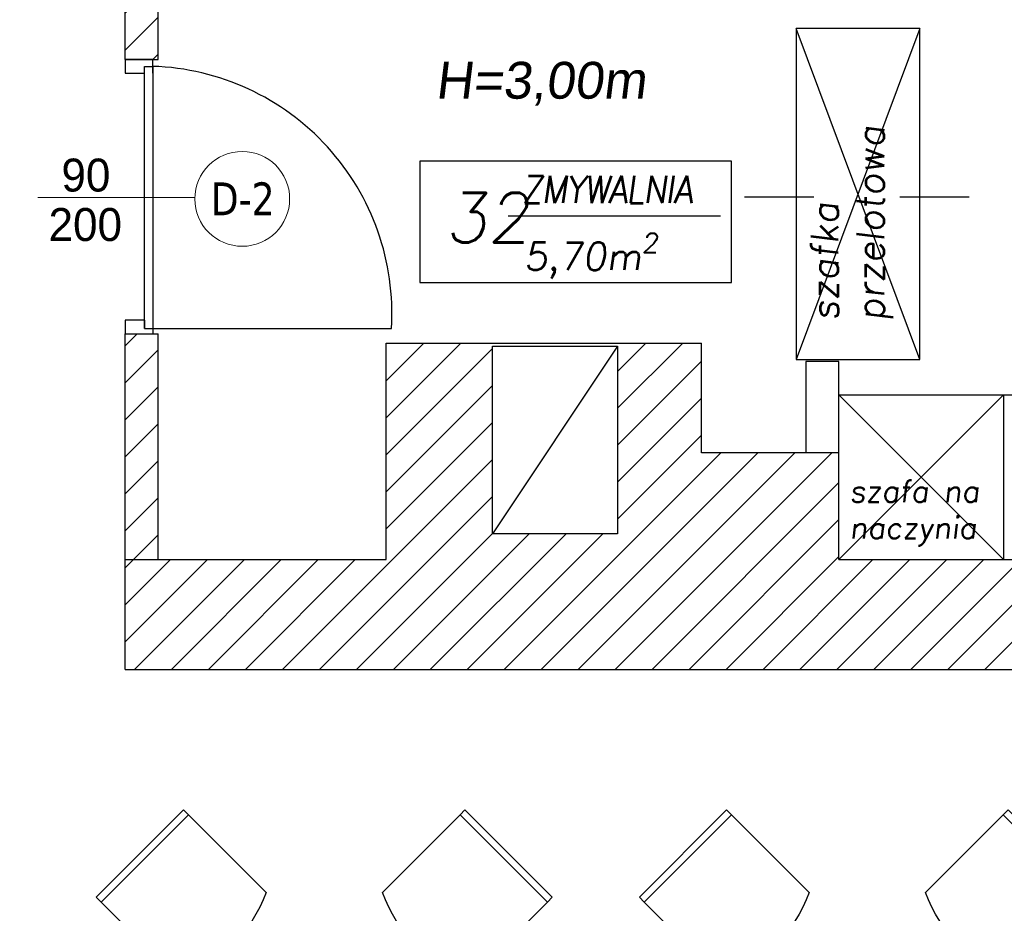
# Model space of a CAD drawing. Header units: millimetres. Extents: x -486876 to 553054, y -140324 to 834178.
# Tile 10 of 155: x -169664 to -166076, y 70003 to 73259. Entities that reach past the tile are written whole.
import ezdxf
from ezdxf.enums import TextEntityAlignment as Align

# ---------------------------------------------------------------- set-up
doc = ezdxf.new("R2010")
doc.units = ezdxf.units.MM
doc.linetypes.add('DASH2', pattern=[0.75, 0.5, -0.25])
for name, color, linetype, lineweight in [('_XREF', 252, 'DASH2', 13), ('XREF$0$okna', 8, 'Continuous', 20), ('XREF$0$ściana nośna', 8, 'Continuous', 30)]:
    doc.layers.add(name, color=color, linetype=linetype, lineweight=lineweight)
for name, color, linetype in [('XREF$0$ArchiCAD', 8, 'Continuous'), ('XREF$0$DRZWI', 8, 'Continuous'), ('XREF$0$MEBLE', 8, 'Continuous'), ('XREF$0$nowe ściany', 8, 'Continuous'), ('XREF$0$OPIS', 8, 'Continuous'), ('XREF$0$OPISY', 8, 'Continuous'), ('XREF$0$WYMIARY', 9, 'Continuous'), ('XREF$0$WYPEŁNIENIA', 8, 'Continuous'), ('XREF$0$ŚCIANY', 8, 'Continuous')]:
    doc.layers.add(name, color=color, linetype=linetype)
doc.styles.add('XREF$0$APLUS', font='arial.ttf', dxfattribs={"width": 0.6})
doc.styles.add('XREF$0$GENERATED_STYLE_1', font='txt')
doc.styles.add('XREF$0$ROMANS', font='romans.shx')
doc.styles.add('XREF$0$Standard', font='arial.ttf')
doc.styles.add('XREF$0$Verdana 0.8', font='verdana.ttf', dxfattribs={"width": 0.8})
pattern_1 = [(45, (-52999.899, 13162.694), (-6.7351921, 6.7351921), [])]

# ---------------------------------------------------------------- blocks, each defined once
blk = doc.blocks.new('XREF')
at = {"layer": 'XREF$0$WYPEŁNIENIA'}
h = blk.add_hatch(dxfattribs=at)
h.set_pattern_fill('ANSI31', color=256, scale=3)
h.set_pattern_definition(pattern_1)
h.paths.add_polyline_path([(2833.43, 10024.04), (2806.56, 10024.04), (2806.56, 10062.95), (2756.56, 10062.95), (2756.56, 10102.95), (2726.65, 10102.95), (2725.88, 10101.79), (2725.88, 10033.49), (2680.31, 10033.49), (2680.31, 10102.95), (2641.56, 10102.95), (2641.56, 10024.04), (2546.56, 10024.04), (2546.56, 9984.04), (2833.43, 9984.04)])
h.paths.add_polyline_path([(3067, 10024.04), (2833.43, 10024.04), (2833.43, 9984.04), (3067, 9984.04), (3067, 9994.04)])
h.paths.add_polyline_path([(2456.56, 10024.04), (2376.56, 10024.04), (2376.56, 10044.04), (2361.56, 10044.04), (2361.56, 10024.04), (2161.56, 10024.04), (2161.56, 10141.99), (2121.56, 10141.99), (2121.56, 9894.37), (1846.56, 9894.37), (1846.56, 9872.67), (1876.56, 9872.67), (2121.56, 9872.67), (2121.56, 9779.12), (2161.56, 9779.12), (2161.56, 9869.37), (2161.56, 9984.04), (2456.56, 9984.04)])
h.paths.add_polyline_path([(2376.56, 10304.91), (2361.56, 10304.91), (2361.56, 10144.04), (2371.64, 10144.04), (2376.56, 10144.04)])
h.paths.add_polyline_path([(2444.58, 10649.37), (2192.94, 10649.37), (2192.94, 10634.37), (2379.58, 10634.37), (2379.58, 10589.37), (2444.58, 10589.37)])
h.paths.add_polyline_path([(2161.56, 10634.37), (2192.94, 10634.37), (2192.94, 10649.37), (2161.56, 10649.37), (2161.56, 10704.67), (2121.56, 10704.67), (2121.56, 10581.7), (2161.56, 10581.7)])
h.paths.add_polyline_path([(2647.02, 10553.68), (2666.09, 10553.68), (2666.09, 10567.18), (2647.02, 10567.18)], flags=16)
h.paths.add_polyline_path([(2530.53, 10311.91), (2530.53, 10304.91), (2666.56, 10304.91), (2666.56, 10392.95), (2646.56, 10392.95), (2646.56, 10322.95), (2530.53, 10322.95)])
edge = h.paths.add_edge_path()
edge.add_line((2430.53, 10304.91), (2430.53, 10311.91))
edge.add_line((2430.53, 10311.91), (2433.03, 10311.91))
edge.add_line((2433.03, 10311.91), (2430.53, 10314.91))
edge.add_arc((2428.76, 10318.93), 4.39, 293.6835, 426.3165)
edge.add_line((2430.53, 10322.95), (2161.56, 10322.95))
edge.add_line((2161.56, 10322.95), (2161.56, 10418.77))
edge.add_line((2161.56, 10418.77), (2121.56, 10418.77))
edge.add_line((2121.56, 10418.77), (2121.56, 10304.91))
edge.add_line((2121.56, 10304.91), (2430.53, 10304.91))
h.paths.add_polyline_path([(2666.56, 10649.37), (2641.65, 10649.37), (2641.65, 10634.37), (2646.56, 10634.37), (2646.56, 10497.95), (2666.56, 10497.95)])
h = blk.add_hatch(dxfattribs=at)
h.set_pattern_fill('ANSI31', color=256, scale=3)
h.set_pattern_definition(pattern_1)
h.paths.add_polyline_path([(2558.56, 10304.91), (2546.56, 10304.91), (2546.56, 10206.27), (2556.56, 10206.27), (2558.56, 10206.27)])
h.paths.add_polyline_path([(2558.56, 10106.27), (2546.56, 10106.27), (2546.56, 10024.04), (2558.56, 10024.04)])
h.paths.add_polyline_path([(2161.56, 9779.12), (2121.56, 9779.12), (2121.56, 9694.37), (2161.56, 9694.37)])
h.paths.add_polyline_path([(2161.56, 9424.37), (2121.56, 9424.37), (2121.56, 9247.17), (1876.56, 9247.17), (1846.56, 9247.17), (1846.56, 9224.37), (2134.58, 9224.37), (2134.58, 9090.15), (2519.93, 9090.15), (2519.93, 9115.15), (2161.56, 9115.15)])
h.paths.add_polyline_path([(1876.56, 9441.47), (1846.56, 9441.47), (1846.56, 9404.47), (1876.56, 9404.47)])
h.paths.add_polyline_path([(1876.56, 9715.37), (1846.56, 9715.37), (1846.56, 9678.37), (1876.56, 9678.37)])
h.paths.add_polyline_path([(2699.1, 9115.15), (2648.93, 9115.15), (2648.93, 9090.15), (2699.1, 9090.15)])
h.paths.add_polyline_path([(2878.28, 9115.15), (2833.43, 9115.15), (2833.43, 9090.15), (2878.28, 9090.15)])
h.paths.add_polyline_path([(3386.56, 9321.43), (3541.76, 9319.38), (3541.76, 9339.38), (3386.56, 9341.43), (3386.56, 9472.15), (3361.56, 9472.15), (3361.56, 9115.15), (3007.28, 9115.15), (3007.28, 9090.15), (3386.56, 9090.15)])
h.paths.add_polyline_path([(3386.56, 9779.12), (3361.56, 9779.12), (3361.56, 9622.15), (3386.56, 9622.15)])
h.paths.add_polyline_path([(3386.56, 9871.31), (3361.56, 9871.31), (3361.56, 9779.12), (3386.56, 9779.12)])
h.paths.add_polyline_path([(3409.56, 10024.04), (3386.56, 10024.04), (3386.56, 10471.78), (3409.68, 10471.78), (3409.68, 10496.78), (3386.56, 10496.78), (3386.56, 10611.78), (3447.56, 10611.78), (3447.56, 10651.78), (3326.56, 10651.78), (3326.56, 10611.78), (3361.56, 10611.78), (3361.56, 10024.04), (3167, 10024.04), (3167, 9984.04), (3361.56, 9984.04), (3361.56, 9971.31), (3386.56, 9971.31), (3386.56, 9984.04), (3409.56, 9984.04)])
h.paths.add_polyline_path([(3221.56, 10651.78), (3201.56, 10651.78), (3201.56, 10666.78), (3176.56, 10666.78), (3176.56, 10322.95), (3201.56, 10322.95), (3201.56, 10611.78), (3221.56, 10611.78)])
h.paths.add_polyline_path([(2666.56, 10481.33), (2666.56, 10497.95), (2646.56, 10497.95), (2646.56, 10392.95), (2666.56, 10392.95)])
h.paths.add_polyline_path([(2833.43, 10649.37), (2666.56, 10649.37), (2666.56, 10637.37), (2833.43, 10637.37)])
h.paths.add_polyline_path([(2896.56, 10649.37), (2833.56, 10649.37), (2833.56, 10589.37), (2896.56, 10589.37)])
h.paths.add_polyline_path([(2896.56, 10649.37), (2884.56, 10649.37)])
h.paths.add_polyline_path([(3055.46, 10649.37), (2896.56, 10649.37), (2896.56, 10637.37), (3055.46, 10637.37)])
h.paths.add_polyline_path([(3033.87, 10637.37), (3021.87, 10637.37), (3021.87, 10496.71), (3033.87, 10496.71)])
h.paths.add_polyline_path([(3176.56, 10649.37), (3155.46, 10649.37), (3155.46, 10637.37), (3176.56, 10637.37)])
h.paths.add_polyline_path([(2806.56, 10316.91), (2666.56, 10316.91), (2666.56, 10304.91), (2794.56, 10304.91), (2794.56, 10223.94), (2806.56, 10223.94)])
at = {"layer": 'XREF$0$DRZWI'}
for points in [[(2556.56, 10201.27), (2556.56, 10206.27), (2546.56, 10206.27), (2546.56, 10201.27)], [(2553.56, 10108.27), (2553.56, 10203.77), (2556.56, 10203.77), (2556.56, 10203.77), (2556.64, 10106.27)], [(2546.56, 10201.27), (2553.47, 10201.27)], [(2553.56, 10111.27), (2546.56, 10111.27), (2546.56, 10106.27)], [(2553.56, 10111.27), (2553.56, 10108.27), (2643.56, 10108.27), (2643.56, 10108.27)]]:
    blk.add_lwpolyline(points, dxfattribs=at)
blk.add_arc((2553.61, 10113.71), 90.11, 356.5388, 88.128, dxfattribs=at)
at = {"layer": 'XREF$0$MEBLE', "lineweight": 25, "ltscale": 1.2}
for p, q in [((2836.01, 10096.92), (2791.01, 10217.6)), ((2836.01, 10217.6), (2791.01, 10096.92))]:
    blk.add_line(p, q, dxfattribs=at)
at = {"layer": 'XREF$0$MEBLE'}
for p, q in [((2772.19, 10156.24), (2797.42, 10156.24)), ((2828.81, 10156.24), (2854.03, 10156.24)), ((2806.56, 10084.04), (3065.11, 10084.04)), ((2866.56, 10084.04), (2806.56, 10024.04)), ((2806.56, 10084.04), (2866.56, 10024.04)), ((2866.56, 10084.04), (2866.56, 10024.04))]:
    blk.add_line(p, q, dxfattribs=at)
at = {"layer": 'XREF$0$MEBLE', "lineweight": 25, "ltscale": 1.2}
blk.add_lwpolyline([(2791.01, 10217.6), (2791.01, 10096.92), (2836.01, 10096.92), (2836.01, 10217.6)], close=True, dxfattribs=at)
at = {"layer": 'XREF$0$MEBLE'}
for points in [[(2597.84, 9902.8, -0.222222), (2566.02, 9870.98), (2537.74, 9899.27), (2535.97, 9901.04), (2567.79, 9932.86), (2569.56, 9931.09)], [(2672.09, 9870.98, -0.222222), (2640.27, 9902.8), (2668.55, 9931.09), (2670.32, 9932.86), (2702.14, 9901.04), (2700.37, 9899.27)], [(2795.73, 9902.8, -0.222222), (2763.91, 9870.98), (2735.62, 9899.27), (2733.86, 9901.04), (2765.68, 9932.86), (2767.44, 9931.09)], [(2869.97, 9870.98, -0.222222), (2838.15, 9902.8), (2866.44, 9931.09), (2868.21, 9932.86), (2900.03, 9901.04), (2898.26, 9899.27)]]:
    blk.add_lwpolyline(points, format="xyb", close=True, dxfattribs=at)
for points in [[(2537.74, 9899.27), (2569.56, 9931.09)], [(2668.55, 9931.09), (2700.37, 9899.27)], [(2735.62, 9899.27), (2767.44, 9931.09)], [(2866.44, 9931.09), (2898.26, 9899.27)]]:
    blk.add_lwpolyline(points, dxfattribs=at)
at = {"layer": 'XREF$0$nowe ściany'}
for p, q in [((2546.56, 10206.27), (2546.56, 10304.91)), ((2558.56, 10206.27), (2558.56, 10304.91)), ((2546.56, 10206.27), (2558.56, 10206.27)), ((2546.56, 10024.04), (2546.56, 10106.27)), ((2546.56, 10106.27), (2558.56, 10106.27)), ((2558.56, 10024.04), (2558.56, 10106.27)), ((2806.56, 10096.24), (2794.56, 10096.24)), ((2794.56, 10096.24), (2794.56, 10062.95)), ((2806.56, 10062.95), (2806.56, 10096.24))]:
    blk.add_line(p, q, dxfattribs=at)
at = {"layer": 'XREF$0$okna'}
blk.add_lwpolyline([(2514.71, 10156.02), (2571.83, 10156.02)], dxfattribs=at)
blk.add_circle((2589.16, 10155.49), 17.28, dxfattribs=at)
at = {"layer": 'XREF$0$OPIS'}
blk.add_line((2686.08, 10149.26), (2763.43, 10149.26), dxfattribs=at)
blk.add_lwpolyline([(2767.41, 10169.17), (2653.85, 10169.17), (2653.85, 10125.01), (2767.41, 10125.01)], close=True, dxfattribs=at)
at = {"layer": 'XREF$0$ściana nośna'}
for p, q in [((2641.56, 10102.95), (2756.56, 10102.95)), ((2641.56, 10024.04), (2641.56, 10102.95)), ((2756.56, 10062.95), (2756.56, 10102.95)), ((2806.56, 10062.95), (2756.56, 10062.95)), ((2806.56, 10024.04), (2806.56, 10062.95)), ((2546.56, 10024.04), (2641.56, 10024.04)), ((2546.56, 9984.04), (2546.56, 10024.04)), ((2806.56, 10024.04), (3067, 10024.04)), ((2546.56, 9984.04), (3067, 9984.04))]:
    blk.add_line(p, q, dxfattribs=at)
at = {"layer": 'XREF$0$ŚCIANY'}
blk.add_line((2725.88, 10101.79), (2680.31, 10033.49), dxfattribs=at)
blk.add_lwpolyline([(2680.31, 10101.79), (2725.88, 10101.79), (2725.88, 10033.49), (2680.31, 10033.49)], close=True, dxfattribs=at)
at = {"style": 'XREF$0$APLUS'}
blk.add_attdef('165', text='', height=12.94, rotation=90, dxfattribs=at).set_placement((5850.28, 4086.91), align=Align.TOP_CENTER)
blk.add_attdef('70', text='', height=12.94, rotation=90, dxfattribs=at).set_placement((5846.74, 4087.03), align=Align.BOTTOM_CENTER)
at = {"layer": 'XREF$0$ArchiCAD', "style": 'XREF$0$GENERATED_STYLE_1'}
for s, p in [('90', (2523.28, 10154.55)), ('200', (2518.59, 10136.54))]:
    blk.add_text(s, height=12, rotation=0, dxfattribs=at).set_placement(p, align=Align.BOTTOM_LEFT)
at = {"layer": 'XREF$0$DRZWI', "style": 'XREF$0$APLUS'}
for tag, height, p in [('90', 10.59, (3968.05, 17970.78)), ('90', 10.59, (4273.69, 17907.63)), ('90', 10.59, (4647.11, 17907.63)), ('90', 10.59, (4995.74, 17907.63)), ('90', 10.59, (5345.01, 17907.63)), ('90', 8.24, (3625.86, 17450.53)), ('90', 8.24, (4282.58, 17436.64)), ('90', 8.24, (4577.82, 17436.64)), ('90', 8.24, (5003.12, 17436.64)), ('90', 8.24, (5300.95, 17436.64)), ('90', 8.24, (5625.63, 17350.96)), ('110', 12.94, (3772.73, 10725.01)), ('100', 12.94, (3763.85, 10003.38)), ('90', 10.59, (3383.41, 9921.97)), ('83', 10.59, (4118.73, 4184.03))]:
    blk.add_attdef(tag, text='', height=height, dxfattribs=at).set_placement(p, align=Align.BOTTOM_CENTER)
for tag, height, p in [('200', 10.59, (3967.95, 17967.89)), ('200', 10.59, (4273.59, 17904.74)), ('200', 10.59, (4647.01, 17904.74)), ('200', 10.59, (4995.64, 17904.74)), ('200', 10.59, (5344.91, 17904.74)), ('200', 8.24, (3625.86, 17448.28)), ('200', 8.24, (4282.58, 17434.39)), ('200', 8.24, (4577.82, 17434.39)), ('200', 8.24, (5003.12, 17434.39)), ('200', 8.24, (5300.95, 17434.39)), ('200', 8.24, (5625.63, 17348.71)), ('210', 12.94, (3772.6, 10721.48)), ('200', 12.94, (3763.85, 9999.84)), ('200', 10.59, (3383.31, 9919.08)), ('178', 10.59, (4118.62, 4181.14))]:
    blk.add_attdef(tag, text='', height=height, dxfattribs=at).set_placement(p, align=Align.TOP_CENTER)
for tag, height, p in [('205', 10.59, (4204.92, 17787.31)), ('210', 10.59, (5722.65, 17787.31)), ('210', 12.94, (4044.07, 17776.19)), ('210', 12.94, (4602.86, 17776.83)), ('210', 12.94, (4951.5, 17776.83)), ('210', 12.94, (5300.98, 17776.83)), ('210', 12.94, (3579.16, 17557.04)), ('210', 12.94, (3935.88, 17557.04)), ('210', 12.94, (4219.13, 17557.04)), ('210', 12.94, (4633.7, 17557.04)), ('210', 12.94, (4958.43, 17557.04)), ('210', 12.94, (5356.84, 17557.04)), ('210', 12.94, (5615.9, 17557.04)), ('200', 11.76, (4716.1, 10187.15)), ('200', 11.76, (4936.97, 10128.95)), ('200', 11.76, (5363.02, 10117.1)), ('210', 13.53, (3475.75, 9987.9)), ('170', 11.76, (4209.38, 4035.73))]:
    blk.add_attdef(tag, text='', height=height, rotation=90, dxfattribs=at).set_placement(p, align=Align.TOP_CENTER)
for tag, height, p in [('100', 10.59, (5719.75, 17787.41)), ('96', 10.59, (4202.03, 17787.41)), ('100', 12.94, (4040.53, 17776.32)), ('100', 12.94, (4599.33, 17776.96)), ('100', 12.94, (4947.96, 17776.96)), ('100', 12.94, (5297.45, 17776.96)), ('100', 12.94, (3575.63, 17557.16)), ('100', 12.94, (3932.34, 17557.16)), ('100', 12.94, (4215.59, 17557.16)), ('100', 12.94, (4630.17, 17557.16)), ('100', 12.94, (4954.89, 17557.16)), ('100', 12.94, (5353.3, 17557.16)), ('100', 12.94, (5612.36, 17557.16)), ('90', 11.76, (4712.89, 10187.26)), ('90', 11.76, (4933.75, 10129.07)), ('90', 11.76, (5359.81, 10117.21)), ('120', 13.53, (3472.06, 9987.9)), ('90', 11.76, (4206.17, 4035.84))]:
    blk.add_attdef(tag, text='', height=height, rotation=90, dxfattribs=at).set_placement(p, align=Align.BOTTOM_CENTER)
at = {"layer": 'XREF$0$OPIS', "ltscale": 1.2, "insert": (2659.51, 10205.42), "char_height": 13.44, "width": 367.7213, "attachment_point": 1, "style": 'XREF$0$Standard'}
blk.add_mtext('{\\Q7;H=3,00m}', dxfattribs=at)
at = {"layer": 'XREF$0$OPIS', "attachment_point": 1, "style": 'XREF$0$Standard'}
for s, insert, char_height in [('\\A1;{\\Fromans|c238;\\Q8;\\W0.9;\\T0.95;ZMYWALNIA}', (2690.95, 10163.88), 10), ('\\A1;{\\Fromans|c238;\\Q8;32}', (2663.12, 10157.64), 18), ('\\A1;{\\Fromans|c238;\\Q8;5,70m\\H0.7x;\\S2^ ;}', (2691.86, 10142.94), 10)]:
    blk.add_mtext_dynamic_manual_height_columns(s, width=79.0239, gutter_width=1, heights=[0], dxfattribs=dict(at, insert=insert, char_height=char_height))
at = {"layer": 'XREF$0$OPISY', "style": 'XREF$0$Verdana 0.8', "width": 0.8}
blk.add_text('D-2', height=12, rotation=360, dxfattribs=at).set_placement((2589.33, 10155.49), align=Align.MIDDLE_CENTER)
at = {"layer": 'XREF$0$WYMIARY', "insert": (2796.37, 10111.1), "char_height": 10, "width": 218.2844, "attachment_point": 1, "rotation": 90, "style": 'XREF$0$ROMANS'}
blk.add_mtext('{\\Q7;szafka \\Pprzelotowa}', dxfattribs=at)
at = {"layer": 'XREF$0$WYMIARY', "insert": (2810.5, 10053.01), "char_height": 8, "width": 174.6276, "attachment_point": 1, "style": 'XREF$0$ROMANS'}
blk.add_mtext('{\\Q7;szafa na \\Pnaczynia}', dxfattribs=at)

msp = doc.modelspace()

# ---------------------------------------------------------------- block references
at = {"layer": '_XREF', "xscale": 10, "yscale": 10, "zscale": 10}
msp.add_blockref('XREF', (-194744.7507, -28948.20066), dxfattribs=at)

doc.saveas('drawing.dxf')
